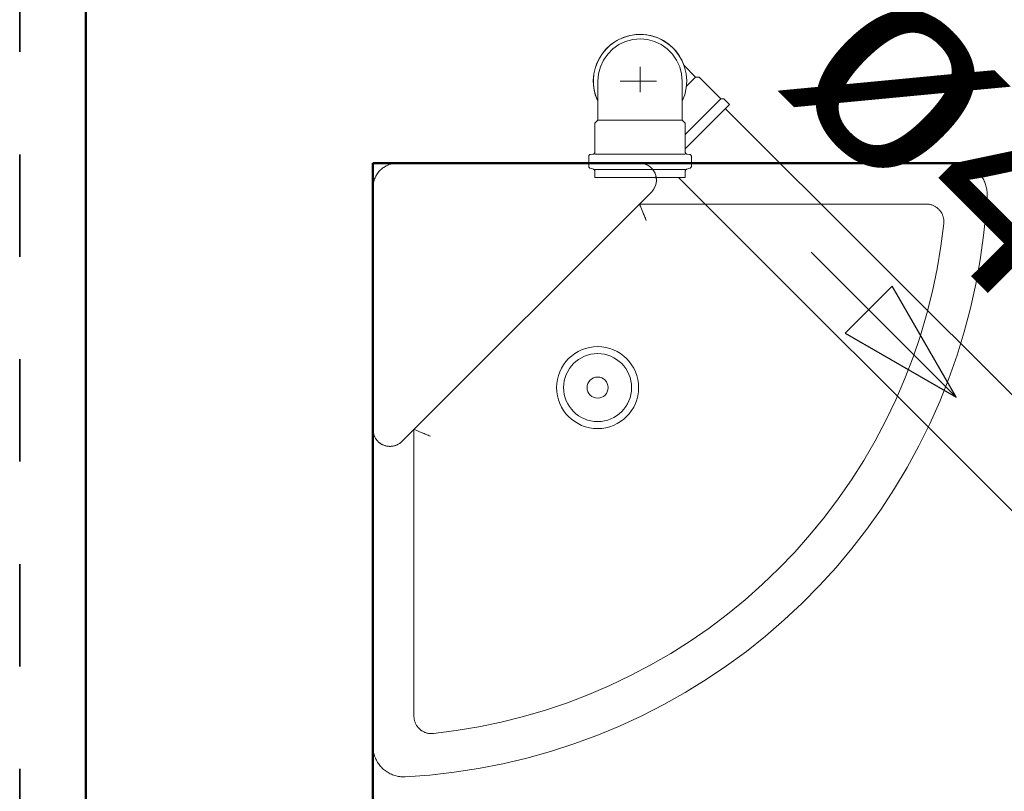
# Model space of a CAD drawing. Header units: millimetres. Extents: x 567 to 934, y -1 to 364.
# Tile 107 of 256: x 610.214 to 611.175, y 105.681 to 106.434. Entities that reach past the tile are written whole.
import ezdxf

# ---------------------------------------------------------------- set-up
doc = ezdxf.new("R2010")
doc.units = ezdxf.units.MM
doc.header["$MEASUREMENT"] = 0
doc.linetypes.add('NULL', pattern=[0])
doc.linetypes.add('Projeção', pattern=[0.0065, 0.005, -0.0015])
for name, color, linetype, lineweight in [('A-ANNO-SYMB', 7, 'Continuous', 9), ('A-WALL', 7, 'Continuous', 25), ('Peças hidrossanitárias', 7, 'Continuous', 13), ('Simbolos', 14, 'Continuous', 20), ('Simbolos_int', 14, 'Continuous', 15), ('TQ-Condutos', 14, 'Continuous', 25), ('TQ-Sentido conduto', 14, 'Continuous', 30), ('TQ-Textos conduto', 7, 'Continuous', 9)]:
    doc.layers.add(name, color=color, linetype=linetype, lineweight=lineweight)
doc.layers.add('ARQ FINA', color=8, linetype='Continuous')
doc.styles.add('Arial', font='arial.ttf')

msp = doc.modelspace()

# ---------------------------------------------------------------- linework, layer by layer
at = {"layer": 'A-ANNO-SYMB', "color": 8, "linetype": 'Projeção', "lineweight": 35}
msp.add_line((610.21442, 109.50268), (610.21442, 103.43028), dxfattribs=at)
at = {"layer": 'A-WALL', "color": 8, "lineweight": 50}
for p, q in [((610.27911, 107.43516), (610.27911, 105.43316)), ((610.55911, 105.43316), (610.55911, 106.29416)), ((610.55911, 106.29416), (614.15911, 106.29416))]:
    msp.add_line(p, q, dxfattribs=at)
at = {"layer": 'ARQ FINA', "lineweight": 5}
for points in [[(610.58311, 106.29416), (610.58215, 106.29414), (610.58119, 106.29408), (610.58023, 106.29398), (610.57928, 106.29385), (610.57834, 106.29368), (610.5774, 106.29347), (610.57648, 106.29322), (610.57556, 106.29294), (610.57465, 106.29262), (610.57376, 106.29226), (610.57289, 106.29187), (610.57203, 106.29144), (610.57118, 106.29098), (610.57036, 106.29049), (610.56956, 106.28996), (610.56878, 106.28941), (610.56802, 106.28882), (610.56728, 106.2882), (610.56657, 106.28755), (610.56589, 106.28688), (610.56524, 106.28617), (610.56461, 106.28545), (610.56401, 106.2847), (610.56345, 106.28392), (610.56291, 106.28312), (610.56241, 106.2823), (610.56194, 106.28147), (610.56151, 106.28061), (610.5611, 106.27974), (610.56074, 106.27885), (610.56041, 106.27795), (610.56012, 106.27704), (610.55986, 106.27611), (610.55964, 106.27518), (610.55946, 106.27423), (610.55931, 106.27329), (610.55921, 106.27233), (610.55914, 106.27137), (610.55911, 106.27041)], [(610.83082, 106.26587), (610.83128, 106.26635), (610.83172, 106.26685), (610.83214, 106.26736), (610.83254, 106.26789), (610.83292, 106.26843), (610.83327, 106.26899), (610.83361, 106.26957), (610.83391, 106.27015), (610.8342, 106.27075), (610.83446, 106.27136), (610.8347, 106.27198), (610.83491, 106.27261), (610.8351, 106.27324), (610.83526, 106.27388), (610.83539, 106.27453), (610.8355, 106.27519), (610.83558, 106.27584), (610.83564, 106.2765), (610.83567, 106.27717), (610.83567, 106.27783), (610.83565, 106.27849), (610.8356, 106.27915), (610.83553, 106.27981), (610.83542, 106.28047), (610.8353, 106.28112), (610.83514, 106.28176), (610.83496, 106.2824), (610.83476, 106.28303), (610.83453, 106.28365), (610.83427, 106.28426), (610.83399, 106.28486), (610.83369, 106.28545), (610.83336, 106.28603), (610.83302, 106.28659), (610.83264, 106.28714), (610.83225, 106.28767), (610.83184, 106.28819), (610.8314, 106.28869), (610.83095, 106.28918), (610.83048, 106.28964), (610.82999, 106.29008), (610.82948, 106.29051), (610.82895, 106.29091), (610.82841, 106.2913), (610.82786, 106.29166), (610.82729, 106.292), (610.8267, 106.29231), (610.82611, 106.2926), (610.8255, 106.29287), (610.82489, 106.29312), (610.82426, 106.29333), (610.82363, 106.29353), (610.82299, 106.2937), (610.82234, 106.29384), (610.82169, 106.29395), (610.82103, 106.29404), (610.82037, 106.29411), (610.81971, 106.29414), (610.81911, 106.29416)], [(611.15828, 106.26258), (611.15832, 106.26378), (611.15831, 106.26498), (611.15825, 106.26617), (611.15815, 106.26737), (611.15799, 106.26856), (611.15779, 106.26974), (611.15755, 106.27092), (611.15725, 106.27208), (611.15691, 106.27323), (611.15653, 106.27437), (611.1561, 106.27549), (611.15562, 106.27659), (611.1551, 106.27767), (611.15454, 106.27873), (611.15394, 106.27977), (611.15329, 106.28078), (611.15261, 106.28177), (611.15188, 106.28272), (611.15112, 106.28365), (611.15032, 106.28455), (611.14949, 106.28541), (611.14862, 106.28624), (611.14772, 106.28703), (611.14679, 106.28779), (611.14583, 106.28851), (611.14485, 106.28919), (611.14383, 106.28983), (611.14279, 106.29043), (611.14173, 106.29099), (611.14065, 106.29151), (611.13954, 106.29198), (611.13842, 106.2924), (611.13728, 106.29278), (611.13613, 106.29312), (611.13497, 106.29341), (611.13379, 106.29365), (611.13261, 106.29385), (611.13142, 106.294), (611.13022, 106.2941), (611.12902, 106.29415), (611.12832, 106.29416)], [(610.59069, 105.69499), (610.61462, 105.69673), (610.63847, 105.69943), (610.66219, 105.70308), (610.68574, 105.70767), (610.70909, 105.7132), (610.73221, 105.71967), (610.75504, 105.72705), (610.77756, 105.73534), (610.79973, 105.74452), (610.82152, 105.75458), (610.84289, 105.76551), (610.8638, 105.77728), (610.88423, 105.78988), (610.90413, 105.80328), (610.92349, 105.81747), (610.94226, 105.83242), (610.96042, 105.84812), (610.97793, 105.86452), (610.99478, 105.88161), (611.01093, 105.89936), (611.02635, 105.91775), (611.04103, 105.93673), (611.05494, 105.95629), (611.06805, 105.97639), (611.08035, 105.997), (611.09182, 106.01808), (611.10243, 106.0396), (611.11218, 106.06153), (611.12104, 106.08384), (611.129, 106.10648), (611.13605, 106.12941), (611.14217, 106.15262), (611.14737, 106.17605), (611.15162, 106.19967), (611.15493, 106.22344), (611.15728, 106.24732), (611.15828, 106.26258)], [(610.81911, 106.25416), (610.81933, 106.25361), (610.82, 106.25201), (610.82105, 106.24947), (610.8217, 106.2479), (610.82242, 106.24616), (610.82402, 106.2423), (610.82574, 106.23816)], [(611.09903, 106.25416), (611.09972, 106.25414), (611.1004, 106.2541), (611.10108, 106.25403), (611.10175, 106.25394), (611.10242, 106.25382), (611.10309, 106.25367), (611.10375, 106.25349), (611.1044, 106.25329), (611.10505, 106.25306), (611.10568, 106.25281), (611.1063, 106.25253), (611.10692, 106.25223), (611.10751, 106.2519), (611.1081, 106.25155), (611.10867, 106.25117), (611.10923, 106.25078), (611.10977, 106.25036), (611.11029, 106.24992), (611.11079, 106.24946), (611.11128, 106.24898), (611.11174, 106.24848), (611.11219, 106.24796), (611.11261, 106.24743), (611.11301, 106.24688), (611.1134, 106.24631), (611.11375, 106.24573), (611.11409, 106.24513), (611.1144, 106.24452), (611.11468, 106.2439), (611.11494, 106.24327), (611.11518, 106.24263), (611.11538, 106.24198), (611.11557, 106.24132), (611.11572, 106.24066), (611.11585, 106.23999), (611.11595, 106.23932), (611.11603, 106.23864), (611.11608, 106.23796), (611.1161, 106.23727), (611.11609, 106.23659), (611.11606, 106.23591), (611.11601, 106.2353)], [(611.11405, 106.24519), (611.11372, 106.24579), (611.11336, 106.24637), (611.11298, 106.24693), (611.11257, 106.24748), (611.11215, 106.24801), (611.1117, 106.24853), (611.11123, 106.24903), (611.11074, 106.24951), (611.11024, 106.24996), (611.10971, 106.2504), (611.10917, 106.25082), (611.10862, 106.25121)], [(611.11601, 106.2353), (611.11321, 106.21307), (611.10952, 106.19098), (611.10495, 106.16905), (611.09952, 106.14732), (611.09321, 106.12583), (611.08605, 106.10461), (611.07805, 106.08369), (611.06922, 106.0631), (611.05957, 106.04289), (611.04912, 106.02308), (611.03789, 106.0037), (611.02589, 105.98478), (611.01315, 105.96636), (610.99968, 105.94847), (610.9855, 105.93113), (610.97064, 105.91437), (610.95513, 105.89821), (610.93898, 105.88269), (610.92222, 105.86783), (610.90488, 105.85365), (610.88699, 105.84018), (610.86857, 105.82743), (610.84966, 105.81543), (610.83028, 105.80419), (610.81047, 105.79374), (610.79026, 105.78409), (610.76968, 105.77525), (610.74876, 105.76725), (610.72754, 105.76008), (610.70604, 105.75378), (610.68432, 105.74833), (610.66239, 105.74376), (610.6403, 105.74007), (610.61808, 105.73727), (610.61789, 105.73725)], [(610.55911, 106.03416), (610.55912, 106.03349), (610.55916, 106.03283), (610.55923, 106.03217), (610.55932, 106.03152), (610.55944, 106.03086), (610.55958, 106.03022), (610.55975, 106.02958), (610.55995, 106.02894), (610.56017, 106.02832), (610.56042, 106.0277), (610.56069, 106.0271), (610.56098, 106.0265), (610.5613, 106.02592), (610.56164, 106.02535), (610.562, 106.0248), (610.56239, 106.02426), (610.56279, 106.02374), (610.56322, 106.02323), (610.56367, 106.02274), (610.56413, 106.02227), (610.56462, 106.02182), (610.56512, 106.02139), (610.56564, 106.02097), (610.56617, 106.02058), (610.56672, 106.02021), (610.56729, 106.01987), (610.56787, 106.01954), (610.56846, 106.01924), (610.56906, 106.01897), (610.56967, 106.01871), (610.5703, 106.01849), (610.57093, 106.01828), (610.57156, 106.01811), (610.57221, 106.01795), (610.57286, 106.01783), (610.57352, 106.01773), (610.57417, 106.01766), (610.57484, 106.01761), (610.5755, 106.01759), (610.57616, 106.01759), (610.57682, 106.01763), (610.57748, 106.01769), (610.57814, 106.01777), (610.57879, 106.01788), (610.57944, 106.01802), (610.58008, 106.01818), (610.58072, 106.01837), (610.58135, 106.01859), (610.58196, 106.01883), (610.58257, 106.01909), (610.58317, 106.01938), (610.58375, 106.01969), (610.58433, 106.02002), (610.58488, 106.02038), (610.58543, 106.02076), (610.58595, 106.02116), (610.58647, 106.02158), (610.58696, 106.02202), (610.58739, 106.02244)], [(610.61511, 106.02753), (610.61097, 106.02924), (610.60711, 106.03084), (610.60537, 106.03156), (610.60379, 106.03221), (610.60125, 106.03327), (610.59965, 106.03393), (610.59911, 106.03416)], [(610.61789, 105.73725), (610.61721, 105.73719), (610.61654, 105.73716), (610.61586, 105.73716), (610.61518, 105.73718), (610.6145, 105.73723), (610.61382, 105.73731), (610.61315, 105.73741), (610.61248, 105.73755), (610.61182, 105.7377), (610.61117, 105.73789), (610.61052, 105.7381), (610.60988, 105.73834), (610.60926, 105.7386), (610.60864, 105.73888), (610.60803, 105.73919), (610.60744, 105.73953), (610.60687, 105.73989), (610.6063, 105.74027), (610.60575, 105.74067), (610.60522, 105.7411), (610.60471, 105.74154), (610.60421, 105.74201), (610.60374, 105.74249), (610.60328, 105.743), (610.60285, 105.74352), (610.60243, 105.74406), (610.60204, 105.74461), (610.60167, 105.74518), (610.60132, 105.74577), (610.601, 105.74637), (610.6007, 105.74698), (610.60042, 105.7476), (610.60017, 105.74823), (610.59995, 105.74887), (610.59975, 105.74952), (610.59958, 105.75018), (610.59943, 105.75085), (610.59931, 105.75152), (610.59922, 105.75219), (610.59916, 105.75287), (610.59912, 105.75354), (610.59911, 105.75416)], [(610.60208, 105.74456), (610.60247, 105.744), (610.60289, 105.74347), (610.60333, 105.74295), (610.60379, 105.74244), (610.60426, 105.74196), (610.60476, 105.7415), (610.60528, 105.74105), (610.60581, 105.74063), (610.60636, 105.74023), (610.60692, 105.73985), (610.6075, 105.73949), (610.6081, 105.73916)], [(610.55911, 105.72495), (610.55913, 105.72375), (610.5592, 105.72255), (610.55932, 105.72135), (610.55949, 105.72017), (610.55971, 105.71899), (610.55997, 105.71781), (610.56028, 105.71666), (610.56063, 105.71551), (610.56103, 105.71438), (610.56148, 105.71326), (610.56197, 105.71217), (610.5625, 105.71109), (610.56307, 105.71004), (610.56369, 105.70901), (610.56435, 105.70801), (610.56505, 105.70703), (610.56578, 105.70608), (610.56655, 105.70516), (610.56736, 105.70428), (610.56821, 105.70343), (610.56908, 105.70261), (610.56999, 105.70182), (610.57093, 105.70108), (610.5719, 105.70037), (610.5729, 105.6997), (610.57392, 105.69907), (610.57497, 105.69849), (610.57604, 105.69794), (610.57713, 105.69744), (610.57824, 105.69698), (610.57936, 105.69657), (610.58051, 105.69621), (610.58166, 105.69588), (610.58283, 105.69561), (610.58401, 105.69538), (610.5852, 105.6952), (610.58639, 105.69507), (610.58758, 105.69498), (610.58878, 105.69495), (610.58998, 105.69496), (610.59069, 105.69499)]]:
    msp.add_lwpolyline(points, dxfattribs=at)
at = {"layer": 'Peças hidrossanitárias', "color": 8}
for p, q in [((610.58739, 106.02244), (610.83082, 106.26587)), ((610.81911, 106.25416), (611.09903, 106.25416)), ((611.09965, 106.25414), (611.09903, 106.25416)), ((611.11601, 106.2353), (611.11606, 106.23598)), ((610.59911, 105.75416), (610.59911, 106.03416)), ((610.99083, 105.93765), (610.99226, 105.9394)), ((610.59911, 105.75416), (610.59912, 105.75348)), ((610.61728, 105.7372), (610.61789, 105.73725))]:
    msp.add_line(p, q, dxfattribs=at)
at = {"layer": 'Peças hidrossanitárias', "color": 8, "flags": 128}
for points in [[(610.58311, 106.29416), (610.58215, 106.29414), (610.58119, 106.29408), (610.58023, 106.29398), (610.57928, 106.29385), (610.57834, 106.29368), (610.5774, 106.29347), (610.57648, 106.29322), (610.57556, 106.29294), (610.57465, 106.29262), (610.57376, 106.29226), (610.57289, 106.29187), (610.57203, 106.29144), (610.57118, 106.29098), (610.57036, 106.29049), (610.56956, 106.28996), (610.56878, 106.28941), (610.56802, 106.28882), (610.56728, 106.2882), (610.56657, 106.28755), (610.56589, 106.28688), (610.56524, 106.28617), (610.56461, 106.28545), (610.56401, 106.2847), (610.56345, 106.28392), (610.56291, 106.28312), (610.56241, 106.2823), (610.56194, 106.28147), (610.56151, 106.28061), (610.5611, 106.27974), (610.56074, 106.27885), (610.56041, 106.27795), (610.56012, 106.27704), (610.55986, 106.27611), (610.55964, 106.27518), (610.55946, 106.27423), (610.55931, 106.27329), (610.55921, 106.27233), (610.55914, 106.27137), (610.55911, 106.27041)], [(610.83082, 106.26587), (610.83128, 106.26635), (610.83172, 106.26685), (610.83214, 106.26736), (610.83254, 106.26789), (610.83292, 106.26843), (610.83327, 106.26899), (610.83361, 106.26957), (610.83391, 106.27015), (610.8342, 106.27075), (610.83446, 106.27136), (610.8347, 106.27198), (610.83491, 106.27261), (610.8351, 106.27324), (610.83526, 106.27388), (610.83539, 106.27453), (610.8355, 106.27519), (610.83558, 106.27584), (610.83564, 106.2765), (610.83567, 106.27717), (610.83567, 106.27783), (610.83565, 106.27849), (610.8356, 106.27915), (610.83553, 106.27981), (610.83542, 106.28047), (610.8353, 106.28112), (610.83514, 106.28176), (610.83496, 106.2824), (610.83476, 106.28303), (610.83453, 106.28365), (610.83427, 106.28426), (610.83399, 106.28486), (610.83369, 106.28545), (610.83336, 106.28603), (610.83302, 106.28659), (610.83264, 106.28714), (610.83225, 106.28767), (610.83184, 106.28819), (610.8314, 106.28869), (610.83095, 106.28918), (610.83048, 106.28964), (610.82999, 106.29008), (610.82948, 106.29051), (610.82895, 106.29091), (610.82841, 106.2913), (610.82786, 106.29166), (610.82729, 106.292), (610.8267, 106.29231), (610.82611, 106.2926), (610.8255, 106.29287), (610.82489, 106.29312), (610.82426, 106.29333), (610.82363, 106.29353), (610.82299, 106.2937), (610.82234, 106.29384), (610.82169, 106.29395), (610.82103, 106.29404), (610.82037, 106.29411), (610.81971, 106.29414), (610.81911, 106.29416)], [(611.15828, 106.26258), (611.15832, 106.26378), (611.15831, 106.26498), (611.15825, 106.26617), (611.15815, 106.26737), (611.15799, 106.26856), (611.15779, 106.26974), (611.15755, 106.27092), (611.15725, 106.27208), (611.15691, 106.27323), (611.15653, 106.27437), (611.1561, 106.27549), (611.15562, 106.27659), (611.1551, 106.27767), (611.15454, 106.27873), (611.15394, 106.27977), (611.15329, 106.28078), (611.15261, 106.28177), (611.15188, 106.28272), (611.15112, 106.28365), (611.15032, 106.28455), (611.14949, 106.28541), (611.14862, 106.28624), (611.14772, 106.28703), (611.14679, 106.28779), (611.14583, 106.28851), (611.14485, 106.28919), (611.14383, 106.28983), (611.14279, 106.29043), (611.14173, 106.29099), (611.14065, 106.29151), (611.13954, 106.29198), (611.13842, 106.2924), (611.13728, 106.29278), (611.13613, 106.29312), (611.13497, 106.29341), (611.13379, 106.29365), (611.13261, 106.29385), (611.13142, 106.294), (611.13022, 106.2941), (611.12902, 106.29415), (611.12832, 106.29416)], [(610.59069, 105.69499), (610.61462, 105.69673), (610.63847, 105.69943), (610.66219, 105.70308), (610.68574, 105.70767), (610.70909, 105.7132), (610.73221, 105.71967), (610.75504, 105.72705), (610.77756, 105.73534), (610.79973, 105.74452), (610.82152, 105.75458), (610.84289, 105.76551), (610.8638, 105.77728), (610.88423, 105.78988), (610.90413, 105.80328), (610.92349, 105.81747), (610.94226, 105.83242), (610.96042, 105.84812), (610.97793, 105.86452), (610.99478, 105.88161), (611.01093, 105.89936), (611.02635, 105.91775), (611.04103, 105.93673), (611.05494, 105.95629), (611.06805, 105.97639), (611.08035, 105.997), (611.09182, 106.01808), (611.10243, 106.0396), (611.11218, 106.06153), (611.12104, 106.08384), (611.129, 106.10648), (611.13605, 106.12941), (611.14217, 106.15262), (611.14737, 106.17605), (611.15162, 106.19967), (611.15493, 106.22344), (611.15728, 106.24732), (611.15828, 106.26258)], [(611.09903, 106.25416), (611.09972, 106.25414), (611.1004, 106.2541), (611.10108, 106.25403), (611.10175, 106.25394), (611.10242, 106.25382), (611.10309, 106.25367), (611.10375, 106.25349), (611.1044, 106.25329), (611.10505, 106.25306), (611.10568, 106.25281), (611.1063, 106.25253), (611.10692, 106.25223), (611.10751, 106.2519), (611.1081, 106.25155), (611.10867, 106.25117), (611.10923, 106.25078), (611.10977, 106.25036), (611.11029, 106.24992), (611.11079, 106.24946), (611.11128, 106.24898), (611.11174, 106.24848), (611.11219, 106.24796), (611.11261, 106.24743), (611.11301, 106.24688), (611.1134, 106.24631), (611.11375, 106.24573), (611.11409, 106.24513), (611.1144, 106.24452), (611.11468, 106.2439), (611.11494, 106.24327), (611.11518, 106.24263), (611.11538, 106.24198), (611.11557, 106.24132), (611.11572, 106.24066), (611.11585, 106.23999), (611.11595, 106.23932), (611.11603, 106.23864), (611.11608, 106.23796), (611.1161, 106.23727), (611.11609, 106.23659), (611.11606, 106.23591), (611.11601, 106.2353)], [(611.11405, 106.24519), (611.11372, 106.24579), (611.11336, 106.24637), (611.11298, 106.24693), (611.11257, 106.24748), (611.11215, 106.24801), (611.1117, 106.24853), (611.11123, 106.24903), (611.11074, 106.24951), (611.11024, 106.24996), (611.10971, 106.2504), (611.10917, 106.25082), (611.10862, 106.25121)], [(611.11601, 106.2353), (611.11321, 106.21307), (611.10952, 106.19098), (611.10495, 106.16905), (611.09952, 106.14732), (611.09321, 106.12583), (611.08605, 106.10461), (611.07805, 106.08369), (611.06922, 106.0631), (611.05957, 106.04289), (611.04912, 106.02308), (611.03789, 106.0037), (611.02589, 105.98478), (611.01315, 105.96636), (610.99968, 105.94847), (610.9855, 105.93113), (610.97064, 105.91437), (610.95513, 105.89821), (610.93898, 105.88269), (610.92222, 105.86783), (610.90488, 105.85365), (610.88699, 105.84018), (610.86857, 105.82743), (610.84966, 105.81543), (610.83028, 105.80419), (610.81047, 105.79374), (610.79026, 105.78409), (610.76968, 105.77525), (610.74876, 105.76725), (610.72754, 105.76008), (610.70604, 105.75378), (610.68432, 105.74833), (610.66239, 105.74376), (610.6403, 105.74007), (610.61808, 105.73727), (610.61789, 105.73725)], [(610.55911, 106.03416), (610.55912, 106.03349), (610.55916, 106.03283), (610.55923, 106.03217), (610.55932, 106.03152), (610.55944, 106.03086), (610.55958, 106.03022), (610.55975, 106.02958), (610.55995, 106.02894), (610.56017, 106.02832), (610.56042, 106.0277), (610.56069, 106.0271), (610.56098, 106.0265), (610.5613, 106.02592), (610.56164, 106.02535), (610.562, 106.0248), (610.56239, 106.02426), (610.56279, 106.02374), (610.56322, 106.02323), (610.56367, 106.02274), (610.56413, 106.02227), (610.56462, 106.02182), (610.56512, 106.02139), (610.56564, 106.02097), (610.56617, 106.02058), (610.56672, 106.02021), (610.56729, 106.01987), (610.56787, 106.01954), (610.56846, 106.01924), (610.56906, 106.01897), (610.56967, 106.01871), (610.5703, 106.01849), (610.57093, 106.01828), (610.57156, 106.01811), (610.57221, 106.01795), (610.57286, 106.01783), (610.57352, 106.01773), (610.57417, 106.01766), (610.57484, 106.01761), (610.5755, 106.01759), (610.57616, 106.01759), (610.57682, 106.01763), (610.57748, 106.01769), (610.57814, 106.01777), (610.57879, 106.01788), (610.57944, 106.01802), (610.58008, 106.01818), (610.58072, 106.01837), (610.58135, 106.01859), (610.58196, 106.01883), (610.58257, 106.01909), (610.58317, 106.01938), (610.58375, 106.01969), (610.58433, 106.02002), (610.58488, 106.02038), (610.58543, 106.02076), (610.58595, 106.02116), (610.58647, 106.02158), (610.58696, 106.02202), (610.58739, 106.02244)], [(610.61789, 105.73725), (610.61721, 105.73719), (610.61654, 105.73716), (610.61586, 105.73716), (610.61518, 105.73718), (610.6145, 105.73723), (610.61382, 105.73731), (610.61315, 105.73741), (610.61248, 105.73755), (610.61182, 105.7377), (610.61117, 105.73789), (610.61052, 105.7381), (610.60988, 105.73834), (610.60926, 105.7386), (610.60864, 105.73888), (610.60803, 105.73919), (610.60744, 105.73953), (610.60687, 105.73989), (610.6063, 105.74027), (610.60575, 105.74067), (610.60522, 105.7411), (610.60471, 105.74154), (610.60421, 105.74201), (610.60374, 105.74249), (610.60328, 105.743), (610.60285, 105.74352), (610.60243, 105.74406), (610.60204, 105.74461), (610.60167, 105.74518), (610.60132, 105.74577), (610.601, 105.74637), (610.6007, 105.74698), (610.60042, 105.7476), (610.60017, 105.74823), (610.59995, 105.74887), (610.59975, 105.74952), (610.59958, 105.75018), (610.59943, 105.75085), (610.59931, 105.75152), (610.59922, 105.75219), (610.59916, 105.75287), (610.59912, 105.75354), (610.59911, 105.75416)], [(610.60208, 105.74456), (610.60247, 105.744), (610.60289, 105.74347), (610.60333, 105.74295), (610.60379, 105.74244), (610.60426, 105.74196), (610.60476, 105.7415), (610.60528, 105.74105), (610.60581, 105.74063), (610.60636, 105.74023), (610.60692, 105.73985), (610.6075, 105.73949), (610.6081, 105.73916)], [(610.55911, 105.72495), (610.55913, 105.72375), (610.5592, 105.72255), (610.55932, 105.72135), (610.55949, 105.72017), (610.55971, 105.71899), (610.55997, 105.71781), (610.56028, 105.71666), (610.56063, 105.71551), (610.56103, 105.71438), (610.56148, 105.71326), (610.56197, 105.71217), (610.5625, 105.71109), (610.56307, 105.71004), (610.56369, 105.70901), (610.56435, 105.70801), (610.56505, 105.70703), (610.56578, 105.70608), (610.56655, 105.70516), (610.56736, 105.70428), (610.56821, 105.70343), (610.56908, 105.70261), (610.56999, 105.70182), (610.57093, 105.70108), (610.5719, 105.70037), (610.5729, 105.6997), (610.57392, 105.69907), (610.57497, 105.69849), (610.57604, 105.69794), (610.57713, 105.69744), (610.57824, 105.69698), (610.57936, 105.69657), (610.58051, 105.69621), (610.58166, 105.69588), (610.58283, 105.69561), (610.58401, 105.69538), (610.5852, 105.6952), (610.58639, 105.69507), (610.58758, 105.69498), (610.58878, 105.69495), (610.58998, 105.69496), (610.59069, 105.69499)]]:
    msp.add_lwpolyline(points, dxfattribs=at)
at = {"layer": 'Peças hidrossanitárias', "color": 8}
for centre, radius, start, end in [((610.58311, 106.27016), 0.024, 90, 105), ((610.81911, 106.27759), 0.01657, 23.35623, 90), ((610.58311, 106.27016), 0.024, 124.26618, 150), ((610.81911, 106.27759), 0.01657, 315, 23.35623), ((610.58311, 106.27016), 0.024, 165, 180), ((610.77831, 106.07495), 0.04, 360, 180), ((610.77831, 106.07495), 0.04, 90, 270), ((610.77831, 106.07495), 0.04, 270, 90), ((610.77831, 106.07495), 0.03319, 90, 270), ((610.77831, 106.07495), 0.03319, 270, 90), ((610.77831, 106.07495), 0.01027, 90, 270), ((610.77831, 106.07495), 0.01027, 270, 90), ((610.77831, 106.07495), 0.04, 180, 360), ((610.57568, 106.03416), 0.01657, 180, 246.64377), ((610.57568, 106.03416), 0.01657, 246.64377, 315)]:
    msp.add_arc(centre, radius, start, end, dxfattribs=at)
for points, knots in [([(610.81911, 106.25416), (610.81911, 106.25415), (610.81926, 106.25379), (610.81993, 106.25217), (610.82082, 106.25003), (610.82169, 106.24792), (610.82265, 106.2456), (610.824, 106.24234), (610.82517, 106.23956), (610.82574, 106.23816)], [-1, -1, -1, -1, -0.833333, -0.666667, -0.5, -0.416667, -0.333333, -0.166667, 0, 0, 0, 0]), ([(610.61511, 106.02753), (610.61371, 106.02812), (610.61092, 106.02926), (610.60767, 106.03061), (610.60534, 106.03157), (610.60324, 106.03245), (610.60109, 106.03333), (610.59948, 106.034), (610.59911, 106.03415), (610.59911, 106.03416)], [0, 0, 0, 0, 0.166667, 0.333333, 0.416667, 0.5, 0.666667, 0.833333, 1, 1, 1, 1])]:
    msp.add_open_spline(points, degree=3, knots=knots, dxfattribs=at)
at = {"layer": 'Simbolos'}
for p, q in [((610.86267, 106.38945), (610.87396, 106.3781)), ((610.87741, 106.3781), (610.87396, 106.3781)), ((610.89862, 106.35689), (610.87741, 106.3781)), ((610.7785, 106.37414), (610.77851, 106.35461)), ((610.86092, 106.37414), (610.8609, 106.35461)), ((610.77851, 106.35461), (610.77851, 106.33603)), ((610.8609, 106.35461), (610.8609, 106.33603)), ((610.90711, 106.35123), (610.8638, 106.30793)), ((610.90145, 106.35689), (610.89862, 106.35689)), ((610.90711, 106.35123), (610.90145, 106.35689)), ((610.77561, 106.33313), (610.77851, 106.33603)), ((610.77561, 106.30476), (610.77561, 106.33313)), ((610.8638, 106.33313), (610.8609, 106.33603)), ((610.8638, 106.30476), (610.8638, 106.33313)), ((610.77143, 106.30256), (610.77379, 106.3028)), ((610.86799, 106.30256), (610.86563, 106.3028)), ((610.7696, 106.29103), (610.7696, 106.30059)), ((610.86981, 106.29103), (610.86981, 106.30059)), ((610.77109, 106.28909), (610.77413, 106.28826)), ((610.7756, 106.28014), (610.77561, 106.28635)), ((610.86382, 106.28014), (610.8638, 106.28635)), ((610.86833, 106.28909), (610.86529, 106.28826)), ((610.86382, 106.28014), (610.7756, 106.28014))]:
    msp.add_line(p, q, dxfattribs=at)
for points in [[(610.86088, 106.37414), (610.86026, 106.38129), (610.8584, 106.38823), (610.85537, 106.39473), (610.85125, 106.40061), (610.84617, 106.40569), (610.84029, 106.4098), (610.83379, 106.41284), (610.82686, 106.41469), (610.81971, 106.41532), (610.81256, 106.41469), (610.80563, 106.41284), (610.79912, 106.4098), (610.79324, 106.40569), (610.78817, 106.40061), (610.78405, 106.39473), (610.78102, 106.38823), (610.77916, 106.38129), (610.77853, 106.37414)], [(610.77144, 106.30258), (610.77111, 106.30253), (610.7708, 106.30242), (610.77051, 106.30226), (610.77025, 106.30206), (610.77003, 106.30182), (610.76985, 106.30154), (610.76972, 106.30124), (610.76964, 106.30092), (610.76961, 106.30059)], [(610.77378, 106.30277), (610.7741, 106.30283), (610.77441, 106.30293), (610.7747, 106.30309), (610.77496, 106.3033), (610.77518, 106.30354), (610.77536, 106.30381), (610.7755, 106.30412), (610.77558, 106.30444), (610.7756, 106.30476)], [(610.86381, 106.30476), (610.86384, 106.30444), (610.86392, 106.30412), (610.86405, 106.30381), (610.86423, 106.30354), (610.86445, 106.3033), (610.86471, 106.30309), (610.865, 106.30293), (610.86531, 106.30283), (610.86564, 106.30277)], [(610.8698, 106.30059), (610.86978, 106.30092), (610.8697, 106.30124), (610.86957, 106.30154), (610.86939, 106.30182), (610.86916, 106.30206), (610.8689, 106.30226), (610.86861, 106.30242), (610.8683, 106.30253), (610.86798, 106.30258)], [(610.76961, 106.29103), (610.76963, 106.29074), (610.76969, 106.29046), (610.7698, 106.29019), (610.76994, 106.28993), (610.77012, 106.2897), (610.77032, 106.2895), (610.77056, 106.28933), (610.77082, 106.2892), (610.77109, 106.2891)], [(610.7756, 106.28635), (610.77558, 106.28664), (610.77552, 106.28692), (610.77542, 106.2872), (610.77528, 106.28745), (610.7751, 106.28768), (610.77489, 106.28788), (610.77465, 106.28805), (610.7744, 106.28819), (610.77412, 106.28828)], [(610.86529, 106.28828), (610.86502, 106.28819), (610.86476, 106.28805), (610.86453, 106.28788), (610.86432, 106.28768), (610.86414, 106.28745), (610.864, 106.2872), (610.86389, 106.28692), (610.86383, 106.28664), (610.86381, 106.28635)], [(610.86832, 106.2891), (610.8686, 106.2892), (610.86885, 106.28933), (610.86909, 106.2895), (610.8693, 106.2897), (610.86948, 106.28993), (610.86962, 106.29019), (610.86972, 106.29046), (610.86978, 106.29074), (610.8698, 106.29103)]]:
    msp.add_lwpolyline(points, dxfattribs=at)
at = {"layer": 'Simbolos_int'}
for p, q in [((610.81971, 106.38806), (610.81971, 106.36343)), ((610.87396, 106.3781), (610.86502, 106.36917)), ((610.80036, 106.37414), (610.83574, 106.37414)), ((610.89862, 106.35689), (610.8638, 106.32207)), ((610.77851, 106.33603), (610.8609, 106.33603)), ((610.77561, 106.30295), (610.8638, 106.30295)), ((610.77561, 106.28788), (610.8638, 106.28788))]:
    msp.add_line(p, q, dxfattribs=at)
for points in [[(610.86091, 106.3546), (610.86335, 106.36094), (610.86483, 106.36757), (610.86531, 106.37435), (610.86477, 106.38113), (610.86323, 106.38775), (610.86073, 106.39406), (610.85731, 106.39994), (610.85306, 106.40524), (610.84807, 106.40985), (610.84245, 106.41367), (610.83632, 106.41661), (610.82983, 106.41861), (610.82311, 106.41962), (610.81631, 106.41962), (610.80959, 106.41861), (610.80309, 106.41661), (610.79697, 106.41367), (610.79135, 106.40985), (610.78635, 106.40524), (610.7821, 106.39994), (610.77869, 106.39406), (610.77618, 106.38775), (610.77465, 106.38113), (610.77411, 106.37435), (610.77458, 106.36757), (610.77606, 106.36094), (610.77851, 106.3546)], [(610.86266, 106.38946), (610.86052, 106.39449), (610.85778, 106.39924), (610.8545, 106.40362), (610.85072, 106.40757), (610.8465, 106.41105), (610.84188, 106.41399), (610.83695, 106.41636), (610.83177, 106.41812), (610.82642, 106.41925), (610.82096, 106.41973), (610.81549, 106.41955), (610.81009, 106.41872), (610.80482, 106.41724), (610.79976, 106.41515), (610.79499, 106.41247), (610.79058, 106.40923), (610.78659, 106.40549), (610.78307, 106.40129), (610.78008, 106.39671), (610.77766, 106.3918), (610.77585, 106.38664), (610.77467, 106.3813), (610.77414, 106.37585), (610.77426, 106.37038), (610.77504, 106.36496), (610.77646, 106.35968), (610.77851, 106.3546)]]:
    msp.add_lwpolyline(points, dxfattribs=at)
at = {"layer": 'TQ-Condutos'}
for p, q in [((610.90315, 106.34727), (611.28446, 105.96596)), ((610.85714, 106.28014), (611.22789, 105.90939))]:
    msp.add_line(p, q, dxfattribs=at)
at = {"layer": 'TQ-Sentido conduto'}
for p, q in [((611.0656, 106.17401), (611.01984, 106.12825)), ((611.1281, 106.06575), (611.0656, 106.17401)), ((611.01984, 106.12825), (611.1281, 106.06575))]:
    msp.add_line(p, q, dxfattribs=at)
msp.add_lwpolyline([(610.98668, 106.20718), (611.1281, 106.06575)], dxfattribs=at)

# ---------------------------------------------------------------- texts
at = {"layer": 'TQ-Textos conduto', "linetype": 'NULL', "insert": (611.1198, 106.19888), "char_height": 0.2, "width": 0.9628049, "attachment_point": 8, "rotation": 314.99989, "line_spacing_factor": 0.6, "style": 'Arial'}
msp.add_mtext('ø40', dxfattribs=at)

doc.saveas('drawing.dxf')
